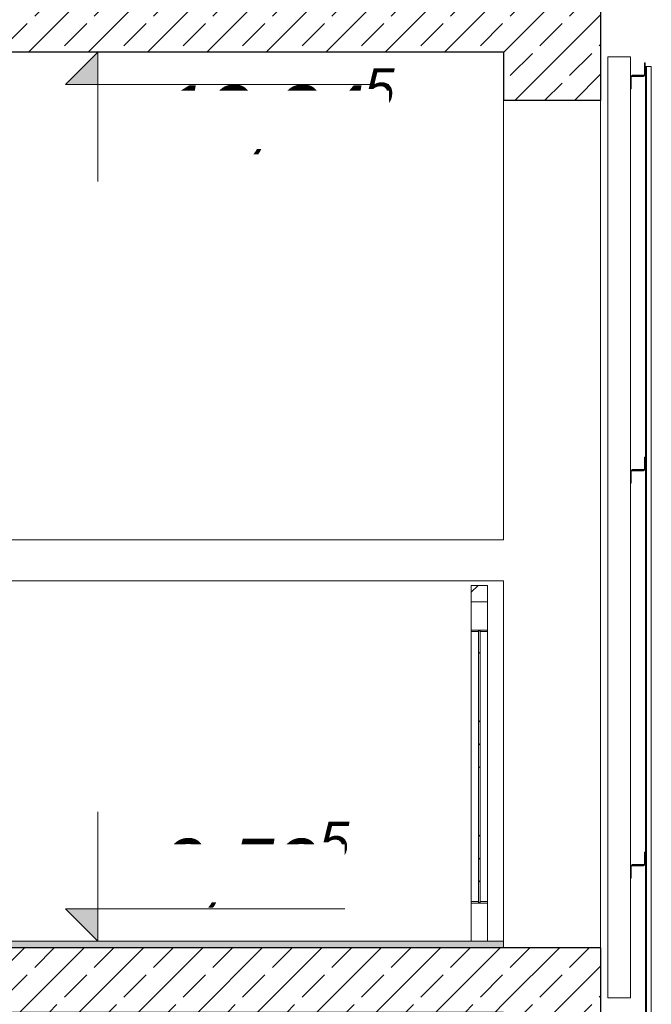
# Model space of a CAD drawing. Header units: centimetres. Extents: x -1103 to 10505, y -997 to 1780.
# Tile 34 of 102: x 1967 to 2163, y 940 to 1244. Entities that reach past the tile are written whole.
import ezdxf

# ---------------------------------------------------------------- set-up
doc = ezdxf.new("R2010")
doc.units = ezdxf.units.CM
doc.header["$LTSCALE"] = 0.1
doc.header["$MEASUREMENT"] = 0
doc.linetypes.add('Wipeout_Contour', pattern=[1000, 0, -1000])
for name, color, linetype in [('2_barierki.K_IR', 7, 'Continuous'), ('2_belki.K_IR', 7, 'Continuous'), ('2_schody.K_IR', 7, 'Continuous'), ('2_słupy.K_IR', 7, 'Continuous'), ('2_ściana dekoracyjna.K_IR', 7, 'Continuous'), ('5_wymiary.K_IR', 7, 'Continuous')]:
    doc.layers.add(name, color=color, linetype=linetype)
doc.styles.add('GENERATED_STYLE_3', font='txt')
pattern_1 = [(45, (0, 0), (-9.19239, 9.19239), []), (45, (-4.596, 4.596), (-9.19239, 9.19239), [9.75, -3.25])]
pattern_2 = [(45, (0, 0), (-15.9099, 15.9099), []), (45, (-5.303, 5.303), (-15.9099, 15.9099), [])]

# ---------------------------------------------------------------- blocks, each defined once
blk = doc.blocks.new('ElemPrzekroju_20_1')
at = {"layer": '2_słupy.K_IR', "color": 252, "linetype": 'Continuous', "lineweight": 0}
for p, q in [((2146.85, 957.5), (2146.85, 1219.5)), ((2116.85, 959.5), (2116.85, 1071))]:
    blk.add_line(p, q, dxfattribs=at)
blk = doc.blocks.new('ElemPrzekroju_23_1')
at = {"layer": '2_schody.K_IR', "linetype": 'Continuous', "lineweight": 0, "true_color": 0x000000}
blk.add_hatch(color=18, dxfattribs=at).paths.add_polyline_path([(1776.85, 959.5), (1776.85, 957.5), (2116.85, 957.5), (2116.85, 959.5)])
at = {"layer": '2_schody.K_IR', "color": 7, "linetype": 'Continuous', "lineweight": 15}
blk.add_line((2116.85, 959.5), (1776.85, 959.5), dxfattribs=at)
at = {"color": 254, "linetype": 'Wipeout_Contour', "lineweight": 0, "ltscale": 8665.856254}
blk.add_wipeout([(1776.85, 957.5), (1776.85, 937.5), (2116.85, 937.5), (2116.85, 957.5)], dxfattribs=at).dxf.layer = '2_schody.K_IR'
at = {"layer": '2_schody.K_IR', "linetype": 'Continuous', "lineweight": 0, "true_color": 0x000000}
h = blk.add_hatch(dxfattribs=at)
h.set_pattern_fill('Beton_zbrojony_0001', color=18, style=0, pattern_type=2)
h.set_pattern_definition(pattern_1)
h.paths.add_polyline_path([(1776.85, 957.5), (1776.85, 937.5), (2116.85, 937.5), (2116.85, 957.5)])
at = {"layer": '2_schody.K_IR', "color": 7, "linetype": 'Continuous', "lineweight": 0}
blk.add_line((2116.85, 959.5), (2116.85, 957.5), dxfattribs=at)
at = {"layer": '2_schody.K_IR', "color": 7, "linetype": 'Continuous', "lineweight": 30}
for p, q in [((2116.85, 957.5), (1776.85, 957.5)), ((2116.85, 937.5), (1776.85, 937.5))]:
    blk.add_line(p, q, dxfattribs=at)
blk = doc.blocks.new('ElemPrzekroju_98_1')
at = {"color": 254, "linetype": 'Wipeout_Contour', "lineweight": 0, "ltscale": 9859.202697}
blk.add_wipeout([(2116.85, 1219.5), (2146.85, 1219.5), (2146.85, 1254.5), (2116.85, 1254.5)], dxfattribs=at).dxf.layer = '2_belki.K_IR'
at = {"layer": '2_belki.K_IR', "linetype": 'Continuous', "lineweight": 0, "true_color": 0x000000}
h = blk.add_hatch(dxfattribs=at)
h.set_pattern_fill('Beton_zbrojony_0001', color=18, style=0, pattern_type=2)
h.set_pattern_definition(pattern_1)
h.paths.add_polyline_path([(2116.85, 1219.5), (2146.85, 1219.5), (2146.85, 1254.5), (2116.85, 1254.5)])
at = {"layer": '2_belki.K_IR', "color": 7, "linetype": 'Continuous', "lineweight": 30}
for p, q in [((2146.85, 1254.5), (2116.85, 1254.5)), ((2146.85, 1254.5), (2146.85, 1219.5)), ((2116.85, 1234.5), (2116.85, 1219.5)), ((2146.85, 1219.5), (2116.85, 1219.5))]:
    blk.add_line(p, q, dxfattribs=at)
blk = doc.blocks.new('ElemPrzekroju_100_1')
at = {"color": 254, "linetype": 'Wipeout_Contour', "lineweight": 0, "ltscale": 9319.821574}
blk.add_wipeout([(2116.85, 922.5), (2146.85, 922.5), (2146.85, 957.5), (2116.85, 957.5)], dxfattribs=at).dxf.layer = '2_belki.K_IR'
at = {"layer": '2_belki.K_IR', "linetype": 'Continuous', "lineweight": 0, "true_color": 0x000000}
h = blk.add_hatch(dxfattribs=at)
h.set_pattern_fill('Beton_zbrojony_0001', color=18, style=0, pattern_type=2)
h.set_pattern_definition(pattern_1)
h.paths.add_polyline_path([(2116.85, 922.5), (2146.85, 922.5), (2146.85, 957.5), (2116.85, 957.5)])
at = {"layer": '2_belki.K_IR', "color": 7, "linetype": 'Continuous', "lineweight": 30}
for p, q in [((2116.85, 957.5), (2116.85, 957.5)), ((2146.85, 957.5), (2116.85, 957.5)), ((2146.85, 957.5), (2146.85, 922.5)), ((2116.85, 937.5), (2116.85, 922.5)), ((2146.85, 922.5), (2116.85, 922.5))]:
    blk.add_line(p, q, dxfattribs=at)
blk = doc.blocks.new('ElemPrzekroju_113_1')
at = {"layer": '2_schody.K_IR', "linetype": 'Continuous', "lineweight": 0, "true_color": 0x000000}
blk.add_hatch(color=18, dxfattribs=at).paths.add_polyline_path([(1746.85, 1256.5), (1746.85, 1254.5), (2116.85, 1254.5), (2116.85, 1256.5)])
at = {"layer": '2_schody.K_IR', "color": 7, "linetype": 'Continuous', "lineweight": 15}
blk.add_line((2116.85, 1256.5), (1746.85, 1256.5), dxfattribs=at)
at = {"color": 254, "linetype": 'Wipeout_Contour', "lineweight": 0, "ltscale": 9200.78542}
blk.add_wipeout([(1746.85, 1254.5), (1746.85, 1234.5), (2116.85, 1234.5), (2116.85, 1254.5)], dxfattribs=at).dxf.layer = '2_schody.K_IR'
at = {"layer": '2_schody.K_IR', "linetype": 'Continuous', "lineweight": 0, "true_color": 0x000000}
h = blk.add_hatch(dxfattribs=at)
h.set_pattern_fill('Beton_zbrojony_0001', color=18, style=0, pattern_type=2)
h.set_pattern_definition(pattern_1)
h.paths.add_polyline_path([(1746.85, 1254.5), (1746.85, 1234.5), (2116.85, 1234.5), (2116.85, 1254.5)])
at = {"layer": '2_schody.K_IR', "color": 7, "linetype": 'Continuous', "lineweight": 0}
blk.add_line((2116.85, 1256.5), (2116.85, 1254.5), dxfattribs=at)
at = {"layer": '2_schody.K_IR', "color": 7, "linetype": 'Continuous', "lineweight": 30}
for p, q in [((2116.85, 1254.5), (1746.85, 1254.5)), ((2116.85, 1234.5), (1776.85, 1234.5))]:
    blk.add_line(p, q, dxfattribs=at)
at = {"layer": '2_schody.K_IR', "color": 7, "linetype": 'Continuous', "lineweight": 0, "flags": 128}
blk.add_lwpolyline([(1746.85, 1256.5), (1746.85, 1254.5), (1746.85, 1234.5)], dxfattribs=at)
blk = doc.blocks.new('ElemPrzekroju_141_1')
at = {"layer": '2_schody.K_IR', "color": 7, "linetype": 'Continuous', "lineweight": 15}
for p, q in [((1951.86, 1234.5), (1951.86, 1216.34)), ((2116.86, 1216.34), (2116.86, 1219.5)), ((1951.86, 1214.49), (1951.86, 1216.34)), ((2116.86, 1216.34), (2116.86, 1214.49)), ((1951.86, 1212.63), (1951.86, 1214.49)), ((1951.86, 1210.78), (1951.86, 1212.63)), ((2116.86, 1214.49), (2116.86, 1212.63)), ((2116.86, 1212.63), (2116.86, 1210.78)), ((1951.86, 1208.92), (1951.86, 1210.78)), ((1951.86, 1207.06), (1951.86, 1208.92)), ((2116.86, 1210.78), (2116.86, 1208.92)), ((2116.86, 1208.92), (2116.86, 1207.06)), ((1951.86, 1205.21), (1951.86, 1207.06)), ((2116.86, 1207.06), (2116.86, 1205.21)), ((1951.86, 1203.35), (1951.86, 1205.21)), ((1951.86, 1201.49), (1951.86, 1203.35)), ((2116.86, 1205.21), (2116.86, 1203.35)), ((2116.86, 1203.35), (2116.86, 1201.49)), ((1951.86, 1199.02), (1951.86, 1201.49)), ((2116.86, 1201.49), (2116.86, 1199.02)), ((1951.86, 1196.54), (1951.86, 1199.02)), ((2116.86, 1199.02), (2116.86, 1196.54)), ((1951.86, 1194.07), (1951.86, 1196.54)), ((1951.86, 1191.59), (1951.86, 1194.07)), ((2116.86, 1196.54), (2116.86, 1194.07)), ((2116.86, 1194.07), (2116.86, 1191.59)), ((1951.86, 1189.12), (1951.86, 1191.59)), ((2116.86, 1191.59), (2116.86, 1189.12)), ((1951.86, 1186.64), (1951.86, 1189.12)), ((2116.86, 1189.12), (2116.86, 1186.64)), ((1951.86, 1184.79), (1951.86, 1186.64)), ((1951.86, 1182.93), (1951.86, 1184.79)), ((2116.86, 1186.64), (2116.86, 1184.79)), ((2116.86, 1184.79), (2116.86, 1182.93)), ((1951.86, 1181.08), (1951.86, 1182.93)), ((2116.86, 1182.93), (2116.86, 1181.08)), ((1951.86, 1179.22), (1951.86, 1181.08)), ((1951.86, 1177.36), (1951.86, 1179.22)), ((2116.86, 1181.08), (2116.86, 1179.22)), ((2116.86, 1179.22), (2116.86, 1177.36)), ((1951.86, 1175.51), (1951.86, 1177.36)), ((1951.86, 1173.65), (1951.86, 1175.51)), ((2116.86, 1177.36), (2116.86, 1175.51)), ((2116.86, 1175.51), (2116.86, 1173.65)), ((1951.86, 1171.79), (1951.86, 1173.65)), ((2116.86, 1173.65), (2116.86, 1171.79)), ((1951.86, 1169.32), (1951.86, 1171.79)), ((1951.86, 1166.84), (1951.86, 1169.32)), ((2116.86, 1171.79), (2116.86, 1169.32)), ((2116.86, 1169.32), (2116.86, 1166.84)), ((1951.86, 1164.37), (1951.86, 1166.84)), ((2116.86, 1166.84), (2116.86, 1164.37)), ((1951.86, 1161.89), (1951.86, 1164.37)), ((2116.86, 1164.37), (2116.86, 1161.89)), ((1951.86, 1159.42), (1951.86, 1161.89)), ((2116.86, 1161.89), (2116.86, 1159.42)), ((1951.86, 1156.94), (1951.86, 1159.42)), ((2116.86, 1159.42), (2116.86, 1156.94)), ((1951.86, 1155.09), (1951.86, 1156.94)), ((1951.86, 1153.23), (1951.86, 1155.09)), ((2116.86, 1156.94), (2116.86, 1155.09)), ((2116.86, 1155.09), (2116.86, 1153.23)), ((1951.86, 1151.38), (1951.86, 1153.23)), ((1951.86, 1149.52), (1951.86, 1151.38)), ((2116.86, 1153.23), (2116.86, 1151.38)), ((2116.86, 1151.38), (2116.86, 1149.52)), ((1951.86, 1147.66), (1951.86, 1149.52)), ((2116.86, 1149.52), (2116.86, 1147.66)), ((1951.86, 1145.81), (1951.86, 1147.66)), ((1951.86, 1143.95), (1951.86, 1145.81)), ((2116.86, 1147.66), (2116.86, 1145.81)), ((2116.86, 1145.81), (2116.86, 1143.95)), ((1951.86, 1142.09), (1951.86, 1143.95)), ((1951.86, 1140.24), (1951.86, 1142.09)), ((2116.86, 1143.95), (2116.86, 1142.09)), ((2116.86, 1142.09), (2116.86, 1140.24)), ((1951.86, 1138.38), (1951.86, 1140.24)), ((2116.86, 1140.24), (2116.86, 1138.38)), ((1951.86, 1136.53), (1951.86, 1138.38)), ((1951.86, 1134.67), (1951.86, 1136.53)), ((2116.86, 1138.38), (2116.86, 1136.53)), ((2116.86, 1136.53), (2116.86, 1134.67)), ((1951.86, 1132.81), (1951.86, 1134.67)), ((1951.86, 1130.96), (1951.86, 1132.81)), ((2116.86, 1134.67), (2116.86, 1132.81)), ((2116.86, 1132.81), (2116.86, 1130.96)), ((1951.86, 1129.1), (1951.86, 1130.96)), ((2116.86, 1130.96), (2116.86, 1129.1)), ((1951.86, 1127.24), (1951.86, 1129.1)), ((1951.86, 1125.39), (1951.86, 1127.24)), ((2116.86, 1129.1), (2116.86, 1127.24)), ((2116.86, 1127.24), (2116.86, 1125.39)), ((1951.86, 1123.53), (1951.86, 1125.39)), ((2116.86, 1125.39), (2116.86, 1123.53)), ((1951.86, 1122.91), (1951.86, 1123.53)), ((1951.86, 1122.29), (1951.86, 1122.91)), ((1951.86, 1121.06), (1951.86, 1122.29)), ((1951.86, 1119.82), (1951.86, 1121.06)), ((2116.86, 1123.53), (2116.86, 1122.91)), ((2116.86, 1122.91), (2116.86, 1122.29)), ((2116.86, 1122.29), (2116.86, 1121.06)), ((2116.86, 1121.06), (2116.86, 1119.82)), ((1951.86, 1118.58), (1951.86, 1119.82)), ((1951.86, 1117.34), (1951.86, 1118.58)), ((2116.86, 1119.82), (2116.86, 1118.58)), ((2116.86, 1118.58), (2116.86, 1117.34)), ((1951.86, 1116.73), (1951.86, 1117.34)), ((1951.86, 1116.11), (1951.86, 1116.73)), ((1951.86, 1114.25), (1951.86, 1116.11)), ((2116.86, 1117.34), (2116.86, 1116.73)), ((2116.86, 1116.73), (2116.86, 1116.11)), ((2116.86, 1116.11), (2116.86, 1114.25)), ((1951.86, 1112.39), (1951.86, 1114.25)), ((1951.86, 1110.54), (1951.86, 1112.39)), ((2116.86, 1114.25), (2116.86, 1112.39)), ((2116.86, 1112.39), (2116.86, 1110.54)), ((1951.86, 1108.68), (1951.86, 1110.54)), ((1951.86, 1108.06), (1951.86, 1108.68)), ((2116.86, 1110.54), (2116.86, 1108.68)), ((2116.86, 1108.68), (2116.86, 1108.06)), ((1951.86, 1107.44), (1951.86, 1108.06)), ((1951.86, 1106.21), (1951.86, 1107.44)), ((1951.86, 1104.97), (1951.86, 1106.21)), ((2116.86, 1108.06), (2116.86, 1107.44)), ((2116.86, 1107.44), (2116.86, 1106.21)), ((2116.86, 1106.21), (2116.86, 1104.97)), ((1951.86, 1103.73), (1951.86, 1104.97)), ((1951.86, 1102.49), (1951.86, 1103.73)), ((1951.86, 1101.88), (1951.86, 1102.49)), ((2116.86, 1104.97), (2116.86, 1103.73)), ((2116.86, 1103.73), (2116.86, 1102.49)), ((2116.86, 1102.49), (2116.86, 1101.88)), ((1951.86, 1101.26), (1951.86, 1101.88)), ((1951.86, 1099.4), (1951.86, 1101.26)), ((1951.86, 1097.54), (1951.86, 1099.4)), ((2116.86, 1101.88), (2116.86, 1101.26)), ((2116.86, 1101.26), (2116.86, 1099.4)), ((2116.86, 1099.4), (2116.86, 1097.54)), ((1951.86, 1095.07), (1951.86, 1097.54)), ((2116.86, 1097.54), (2116.86, 1095.07)), ((1951.86, 1092.59), (1951.86, 1095.07)), ((2116.86, 1095.07), (2116.86, 1092.59)), ((1951.86, 1090.12), (1951.86, 1092.59)), ((1951.86, 1087.64), (1951.86, 1090.12)), ((2116.86, 1092.59), (2116.86, 1090.12)), ((2116.86, 1090.12), (2116.86, 1087.64)), ((1951.86, 1085.17), (1951.86, 1087.64)), ((2116.86, 1087.64), (2116.86, 1085.17)), ((1951.86, 1083.68), (1951.86, 1085.17)), ((2116.86, 1085.17), (2116.86, 1083.68)), ((2116.86, 1083.68), (1951.86, 1083.68))]:
    blk.add_line(p, q, dxfattribs=at)
blk = doc.blocks.new('ElemPrzekroju_219_1')
at = {"layer": '2_schody.K_IR', "color": 7, "linetype": 'Continuous', "lineweight": 15}
blk.add_line((2116.86, 959.5), (2116.86, 957.5), dxfattribs=at)
blk = doc.blocks.new('ElemPrzekroju_242_1')
at = {"layer": '2_belki.K_IR', "color": 7, "linetype": 'Continuous', "lineweight": 0}
blk.add_line((1941.85, 1071), (2116.85, 1071), dxfattribs=at)
blk = doc.blocks.new('ElemPrzekroju_288_1')
at = {"color": 254, "linetype": 'Wipeout_Contour', "lineweight": 0, "ltscale": 14183.1451}
blk.add_wipeout([(2106.86, 1069.5), (2106.86, 1065.91), (2106.86, 1064.5), (2111.86, 1064.5), (2111.86, 1067.98), (2111.86, 1069.5)], dxfattribs=at).dxf.layer = '2_barierki.K_IR'
at = {"layer": '2_barierki.K_IR', "linetype": 'Continuous', "lineweight": 0, "true_color": 0x000000}
h = blk.add_hatch(dxfattribs=at)
h.set_pattern_fill('Stal_0001', color=18, style=0, pattern_type=2)
h.set_pattern_definition(pattern_2)
h.paths.add_polyline_path([(2106.86, 1069.5), (2106.86, 1065.91), (2106.86, 1064.5), (2111.86, 1064.5), (2111.86, 1067.98), (2111.86, 1069.5)])
at = {"layer": '2_barierki.K_IR', "color": 7, "linetype": 'Continuous', "lineweight": 0}
for p, q in [((2111.86, 1069.5), (2106.86, 1069.5)), ((2111.86, 1068.1), (2111.86, 1069.5)), ((2111.86, 1064.5), (2106.86, 1064.5))]:
    blk.add_line(p, q, dxfattribs=at)
at = {"layer": '2_barierki.K_IR', "color": 7, "linetype": 'Continuous', "lineweight": 0, "flags": 128}
for points in [[(2106.86, 1069.5), (2106.86, 1065.91), (2106.86, 1064.5)], [(2111.86, 1069.5), (2111.86, 1067.98), (2111.86, 1064.5)]]:
    blk.add_lwpolyline(points, dxfattribs=at)
blk = doc.blocks.new('ElemPrzekroju_289_1')
at = {"color": 254, "linetype": 'Wipeout_Contour', "lineweight": 0, "ltscale": 13933.934969}
blk.add_wipeout([(2106.86, 971.75), (2106.86, 971.39), (2106.86, 971.25), (2111.86, 971.25), (2111.86, 971.6), (2111.86, 971.75)], dxfattribs=at).dxf.layer = '2_barierki.K_IR'
at = {"layer": '2_barierki.K_IR', "linetype": 'Continuous', "lineweight": 0, "true_color": 0x000000}
h = blk.add_hatch(dxfattribs=at)
h.set_pattern_fill('Stal_0001', color=18, style=0, pattern_type=2)
h.set_pattern_definition(pattern_2)
h.paths.add_polyline_path([(2106.86, 971.75), (2106.86, 971.39), (2106.86, 971.25), (2111.86, 971.25), (2111.86, 971.6), (2111.86, 971.75)])
at = {"layer": '2_barierki.K_IR', "color": 7, "linetype": 'Continuous', "lineweight": 0}
for p, q in [((2111.86, 971.75), (2106.86, 971.75)), ((2111.86, 971.25), (2106.86, 971.25))]:
    blk.add_line(p, q, dxfattribs=at)
at = {"layer": '2_barierki.K_IR', "color": 7, "linetype": 'Continuous', "lineweight": 0, "flags": 128}
for points in [[(2106.86, 971.75), (2106.86, 971.39), (2106.86, 971.25)], [(2111.86, 971.75), (2111.86, 971.6), (2111.86, 971.25)]]:
    blk.add_lwpolyline(points, dxfattribs=at)
blk = doc.blocks.new('ElemPrzekroju_290_1')
at = {"color": 254, "linetype": 'Wipeout_Contour', "lineweight": 0, "ltscale": 14152.178726}
blk.add_wipeout([(2106.86, 1055.75), (2106.86, 1055.39), (2106.86, 1055.25), (2111.86, 1055.25), (2111.86, 1055.6), (2111.86, 1055.75)], dxfattribs=at).dxf.layer = '2_barierki.K_IR'
at = {"layer": '2_barierki.K_IR', "linetype": 'Continuous', "lineweight": 0, "true_color": 0x000000}
h = blk.add_hatch(dxfattribs=at)
h.set_pattern_fill('Stal_0001', color=18, style=0, pattern_type=2)
h.set_pattern_definition(pattern_2)
h.paths.add_polyline_path([(2106.86, 1055.75), (2106.86, 1055.39), (2106.86, 1055.25), (2111.86, 1055.25), (2111.86, 1055.6), (2111.86, 1055.75)])
at = {"layer": '2_barierki.K_IR', "color": 7, "linetype": 'Continuous', "lineweight": 0}
for p, q in [((2111.86, 1055.75), (2106.86, 1055.75)), ((2111.86, 1055.25), (2106.86, 1055.25))]:
    blk.add_line(p, q, dxfattribs=at)
at = {"layer": '2_barierki.K_IR', "color": 7, "linetype": 'Continuous', "lineweight": 0, "flags": 128}
for points in [[(2106.86, 1055.75), (2106.86, 1055.39), (2106.86, 1055.25)], [(2111.86, 1055.75), (2111.86, 1055.6), (2111.86, 1055.25)]]:
    blk.add_lwpolyline(points, dxfattribs=at)
blk = doc.blocks.new('ElemPrzekroju_362_1')
at = {"layer": '2_ściana dekoracyjna.K_IR', "color": 251, "linetype": 'Continuous', "lineweight": 0, "true_color": 0x5f5f5f}
blk.add_line((2162.55, 245), (2162.55, 1230), dxfattribs=at)
at = {"color": 254, "linetype": 'Wipeout_Contour', "lineweight": 0, "ltscale": 9322.56072}
blk.add_wipeout([(2161.02, 245), (2161.02, 1230), (2160.94, 1230), (2160.94, 245)], dxfattribs=at).dxf.layer = '2_ściana dekoracyjna.K_IR'
at = {"layer": '2_ściana dekoracyjna.K_IR', "linetype": 'Continuous', "lineweight": 0, "true_color": 0x000000}
h = blk.add_hatch(dxfattribs=at)
h.set_pattern_fill('Stal_0001', color=18, style=0, pattern_type=2)
h.set_pattern_definition(pattern_2)
h.paths.add_polyline_path([(2161.02, 245), (2161.02, 1230), (2160.94, 1230), (2160.94, 245)])
at = {"layer": '2_ściana dekoracyjna.K_IR', "color": 251, "linetype": 'Continuous', "lineweight": 0, "true_color": 0x5f5f5f}
for p, q in [((2160.77, 245), (2160.77, 1230)), ((2160.77, 1230), (2160.92, 1230)), ((2160.92, 1230), (2160.94, 1230)), ((2161.02, 1230), (2161.27, 1230)), ((2161.27, 1230), (2161.68, 1230)), ((2161.68, 1230), (2162.15, 1230)), ((2162.15, 1230), (2162.45, 1230)), ((2162.45, 1230), (2162.55, 1230))]:
    blk.add_line(p, q, dxfattribs=at)
at = {"layer": '2_ściana dekoracyjna.K_IR', "color": 7, "linetype": 'Continuous', "lineweight": 0}
for p, q in [((2160.94, 1230), (2160.94, 245)), ((2161.02, 1230), (2160.94, 1230)), ((2161.02, 1230), (2161.02, 245))]:
    blk.add_line(p, q, dxfattribs=at)
blk = doc.blocks.new('ElemPrzekroju_379_1')
at = {"layer": '2_słupy.K_IR', "color": 252, "linetype": 'Continuous', "lineweight": 0}
for p, q in [((2149.15, 1233), (2156.15, 1233)), ((2149.15, 942), (2149.15, 1233)), ((2156.15, 1227.16), (2156.15, 1233)), ((2156.15, 1105.16), (2156.15, 1223.16)), ((2156.15, 983.06), (2156.15, 1101.16)), ((2156.15, 942), (2156.15, 979.06)), ((2149.15, 942), (2156.15, 942))]:
    blk.add_line(p, q, dxfattribs=at)
blk = doc.blocks.new('ElemPrzekroju_391_1')
at = {"color": 254, "linetype": 'Wipeout_Contour', "lineweight": 0, "ltscale": 16594.149105}
blk.add_wipeout([(2156.65, 983.06), (2156.15, 983.06), (2156.15, 979.06), (2156.35, 979.06), (2156.35, 982.86), (2160.15, 982.86), (2160.15, 983.06)], dxfattribs=at).dxf.layer = '2_belki.K_IR'
at = {"layer": '2_belki.K_IR', "linetype": 'Continuous', "lineweight": 0, "true_color": 0x000000}
h = blk.add_hatch(dxfattribs=at)
h.set_pattern_fill('Stal_0001', color=18, style=0, pattern_type=2)
h.set_pattern_definition(pattern_2)
h.paths.add_polyline_path([(2156.65, 983.06), (2156.15, 983.06), (2156.15, 979.06), (2156.35, 979.06), (2156.35, 982.86), (2160.15, 982.86), (2160.15, 983.06)])
at = {"layer": '2_belki.K_IR', "color": 7, "linetype": 'Continuous', "lineweight": 15}
blk.add_line((2156.35, 979.06), (2156.15, 979.06), dxfattribs=at)
at = {"color": 254, "linetype": 'Wipeout_Contour', "lineweight": 0, "ltscale": 16610.09905}
blk.add_wipeout([(2160.45, 983.26), (2156.65, 983.26), (2156.65, 983.06), (2160.15, 983.06), (2160.65, 983.06), (2160.65, 987.06), (2160.45, 987.06)], dxfattribs=at).dxf.layer = '2_belki.K_IR'
at = {"layer": '2_belki.K_IR', "linetype": 'Continuous', "lineweight": 0, "true_color": 0x000000}
h = blk.add_hatch(dxfattribs=at)
h.set_pattern_fill('Stal_0001', color=18, style=0, pattern_type=2)
h.set_pattern_definition(pattern_2)
h.paths.add_polyline_path([(2160.45, 983.26), (2156.65, 983.26), (2156.65, 983.06), (2160.15, 983.06), (2160.65, 983.06), (2160.65, 987.06), (2160.45, 987.06)])
at = {"layer": '2_belki.K_IR', "color": 7, "linetype": 'Continuous', "lineweight": 15}
for p, q in [((2160.45, 987.06), (2160.45, 983.26)), ((2160.65, 987.06), (2160.45, 987.06)), ((2160.65, 987.06), (2160.65, 983.06)), ((2156.15, 983.06), (2156.15, 979.06)), ((2156.65, 983.06), (2156.15, 983.06)), ((2156.35, 982.86), (2156.35, 979.06)), ((2160.15, 982.86), (2156.35, 982.86)), ((2156.65, 983.26), (2156.65, 983.06)), ((2160.45, 983.26), (2156.65, 983.26)), ((2160.15, 983.06), (2156.65, 983.06)), ((2160.15, 983.06), (2160.15, 982.86)), ((2160.65, 983.06), (2160.15, 983.06))]:
    blk.add_line(p, q, dxfattribs=at)
blk = doc.blocks.new('ElemPrzekroju_392_1')
at = {"color": 254, "linetype": 'Wipeout_Contour', "lineweight": 0, "ltscale": 16966.066057}
blk.add_wipeout([(2156.65, 1105.16), (2156.15, 1105.16), (2156.15, 1101.16), (2156.35, 1101.16), (2156.35, 1104.96), (2160.15, 1104.96), (2160.15, 1105.16)], dxfattribs=at).dxf.layer = '2_belki.K_IR'
at = {"layer": '2_belki.K_IR', "linetype": 'Continuous', "lineweight": 0, "true_color": 0x000000}
h = blk.add_hatch(dxfattribs=at)
h.set_pattern_fill('Stal_0001', color=18, style=0, pattern_type=2)
h.set_pattern_definition(pattern_2)
h.paths.add_polyline_path([(2156.65, 1105.16), (2156.15, 1105.16), (2156.15, 1101.16), (2156.35, 1101.16), (2156.35, 1104.96), (2160.15, 1104.96), (2160.15, 1105.16)])
at = {"layer": '2_belki.K_IR', "color": 7, "linetype": 'Continuous', "lineweight": 15}
blk.add_line((2156.35, 1101.16), (2156.15, 1101.16), dxfattribs=at)
at = {"color": 254, "linetype": 'Wipeout_Contour', "lineweight": 0, "ltscale": 16982.3713}
blk.add_wipeout([(2160.45, 1105.36), (2156.65, 1105.36), (2156.65, 1105.16), (2160.15, 1105.16), (2160.65, 1105.16), (2160.65, 1109.16), (2160.45, 1109.16)], dxfattribs=at).dxf.layer = '2_belki.K_IR'
at = {"layer": '2_belki.K_IR', "linetype": 'Continuous', "lineweight": 0, "true_color": 0x000000}
h = blk.add_hatch(dxfattribs=at)
h.set_pattern_fill('Stal_0001', color=18, style=0, pattern_type=2)
h.set_pattern_definition(pattern_2)
h.paths.add_polyline_path([(2160.45, 1105.36), (2156.65, 1105.36), (2156.65, 1105.16), (2160.15, 1105.16), (2160.65, 1105.16), (2160.65, 1109.16), (2160.45, 1109.16)])
at = {"layer": '2_belki.K_IR', "color": 7, "linetype": 'Continuous', "lineweight": 15}
for p, q in [((2160.45, 1109.16), (2160.45, 1105.36)), ((2160.65, 1109.16), (2160.45, 1109.16)), ((2160.65, 1109.16), (2160.65, 1105.16)), ((2156.65, 1105.36), (2156.65, 1105.16)), ((2160.45, 1105.36), (2156.65, 1105.36)), ((2156.15, 1105.16), (2156.15, 1101.16)), ((2156.65, 1105.16), (2156.15, 1105.16)), ((2156.35, 1104.96), (2156.35, 1101.16)), ((2160.15, 1104.96), (2156.35, 1104.96)), ((2160.15, 1105.16), (2156.65, 1105.16)), ((2160.15, 1105.16), (2160.15, 1104.96)), ((2160.65, 1105.16), (2160.15, 1105.16))]:
    blk.add_line(p, q, dxfattribs=at)
blk = doc.blocks.new('ElemPrzekroju_393_1')
at = {"color": 254, "linetype": 'Wipeout_Contour', "lineweight": 0, "ltscale": 17371.759215}
blk.add_wipeout([(2156.65, 1227.16), (2156.15, 1227.16), (2156.15, 1223.16), (2156.35, 1223.16), (2156.35, 1226.96), (2160.15, 1226.96), (2160.15, 1227.16)], dxfattribs=at).dxf.layer = '2_belki.K_IR'
at = {"layer": '2_belki.K_IR', "linetype": 'Continuous', "lineweight": 0, "true_color": 0x000000}
h = blk.add_hatch(dxfattribs=at)
h.set_pattern_fill('Stal_0001', color=18, style=0, pattern_type=2)
h.set_pattern_definition(pattern_2)
h.paths.add_polyline_path([(2156.65, 1227.16), (2156.15, 1227.16), (2156.15, 1223.16), (2156.35, 1223.16), (2156.35, 1226.96), (2160.15, 1226.96), (2160.15, 1227.16)])
at = {"layer": '2_belki.K_IR', "color": 7, "linetype": 'Continuous', "lineweight": 15}
blk.add_line((2156.35, 1223.16), (2156.15, 1223.16), dxfattribs=at)
at = {"color": 254, "linetype": 'Wipeout_Contour', "lineweight": 0, "ltscale": 17388.371626}
blk.add_wipeout([(2160.45, 1227.36), (2156.65, 1227.36), (2156.65, 1227.16), (2160.15, 1227.16), (2160.65, 1227.16), (2160.65, 1231.16), (2160.45, 1231.16)], dxfattribs=at).dxf.layer = '2_belki.K_IR'
at = {"layer": '2_belki.K_IR', "linetype": 'Continuous', "lineweight": 0, "true_color": 0x000000}
h = blk.add_hatch(dxfattribs=at)
h.set_pattern_fill('Stal_0001', color=18, style=0, pattern_type=2)
h.set_pattern_definition(pattern_2)
h.paths.add_polyline_path([(2160.45, 1227.36), (2156.65, 1227.36), (2156.65, 1227.16), (2160.15, 1227.16), (2160.65, 1227.16), (2160.65, 1231.16), (2160.45, 1231.16)])
at = {"layer": '2_belki.K_IR', "color": 7, "linetype": 'Continuous', "lineweight": 15}
for p, q in [((2160.45, 1231.16), (2160.45, 1227.36)), ((2160.65, 1231.16), (2160.45, 1231.16)), ((2160.65, 1231.16), (2160.65, 1227.16)), ((2156.15, 1227.16), (2156.15, 1223.16)), ((2156.65, 1227.16), (2156.15, 1227.16)), ((2156.65, 1227.36), (2156.65, 1227.16)), ((2160.45, 1227.36), (2156.65, 1227.36)), ((2160.15, 1227.16), (2156.65, 1227.16)), ((2160.15, 1227.16), (2160.15, 1226.96)), ((2160.65, 1227.16), (2160.15, 1227.16)), ((2156.35, 1226.96), (2156.35, 1223.16)), ((2160.15, 1226.96), (2156.35, 1226.96))]:
    blk.add_line(p, q, dxfattribs=at)
blk = doc.blocks.new('ElemPrzekroju_595_1')
at = {"layer": '2_barierki.K_IR', "color": 7, "linetype": 'Continuous', "lineweight": 0}
for p, q in [((2106.86, 1055.75), (2106.86, 1064.5)), ((2111.86, 1064.5), (2111.86, 1064.5)), ((2111.86, 1055.75), (2111.86, 1064.5)), ((2106.86, 971.75), (2106.86, 1055.25)), ((2111.86, 971.75), (2111.86, 1055.25)), ((2106.86, 959.5), (2106.86, 971.25)), ((2111.86, 959.5), (2111.86, 971.25))]:
    blk.add_line(p, q, dxfattribs=at)
blk = doc.blocks.new('ElemPrzekroju_597_1')
at = {"color": 254, "linetype": 'Wipeout_Contour', "lineweight": 0, "ltscale": 9362.032896}
blk.add_wipeout([(2109.61, 971.5), (2109.61, 1055.5), (2109.11, 1055.5), (2109.11, 971.5)], dxfattribs=at).dxf.layer = '2_barierki.K_IR'
at = {"layer": '2_barierki.K_IR', "linetype": 'Continuous', "lineweight": 0, "true_color": 0x000000}
h = blk.add_hatch(dxfattribs=at)
h.set_pattern_fill('Aluminium_0001', color=18, style=0, pattern_type=2)
h.set_pattern_definition([(45, (0, 0), (-17.67767, 17.67767), []), (45, (-3.536, 3.536), (-17.67767, 17.67767), []), (45, (-7.07, 7.07), (-17.67767, 17.67767), [])])
h.paths.add_polyline_path([(2109.61, 971.5), (2109.61, 1055.5), (2109.11, 1055.5), (2109.11, 971.5)])
at = {"layer": '2_barierki.K_IR', "color": 7, "linetype": 'Continuous', "lineweight": 0}
for p, q in [((2109.11, 1055.5), (2109.11, 971.5)), ((2109.61, 1055.5), (2109.11, 1055.5)), ((2109.61, 1055.5), (2109.61, 971.5)), ((2109.61, 971.5), (2109.11, 971.5))]:
    blk.add_line(p, q, dxfattribs=at)
blk = doc.blocks.new('ElemPrzekroju_599_1')
at = {"layer": '2_barierki.K_IR', "color": 7, "linetype": 'Continuous', "lineweight": 0}
for p, q in [((2111.86, 1055.75), (2111.86, 1068.1)), ((2111.86, 1055.5), (2111.86, 1055.75)), ((2111.86, 971.75), (2111.86, 1055.5)), ((2111.86, 971.5), (2111.86, 971.75)), ((2111.86, 959.5), (2111.86, 971.5))]:
    blk.add_line(p, q, dxfattribs=at)
blk = doc.blocks.new('Wymiary_5_1', base_point=(1991.3, 637.5))
at = {"layer": '5_wymiary.K_IR', "linetype": 'Continuous', "lineweight": 0}
for points in [[(1991.3, 1234.5), (1981.3, 1224.5), (1991.3, 1224.5)], [(1991.3, 959.5), (1991.3, 969.5), (1981.3, 969.5)]]:
    blk.add_hatch(color=1, dxfattribs=at).paths.add_polyline_path(points)
at = {"layer": '5_wymiary.K_IR', "color": 1, "linetype": 'Continuous', "lineweight": 0}
for p, q in [((1991.3, 1234.5), (1981.3, 1224.5)), ((1991.3, 1234.5), (1983.8, 1234.5)), ((1991.3, 1234.5), (1998.8, 1234.5)), ((1991.3, 1234.5), (1991.3, 1194.5)), ((1981.3, 1224.5), (1991.3, 1224.5)), ((1991.3, 1224.5), (2081.35, 1224.5)), ((1991.3, 959.5), (1991.3, 999.5)), ((1991.3, 959.5), (1981.3, 969.5)), ((1981.3, 969.5), (1991.3, 969.5)), ((1991.3, 969.5), (2067.69, 969.5)), ((1991.3, 959.5), (1983.8, 959.5)), ((1991.3, 959.5), (1998.8, 959.5))]:
    blk.add_line(p, q, dxfattribs=at)
at = {"layer": '5_wymiary.K_IR', "color": 1, "lineweight": 0, "char_height": 18, "attachment_point": 7, "style": 'GENERATED_STYLE_3'}
for s, insert in [('\\A1;{\\pql;\\fArial|b0|i1|c238|p38;+12,34\\fArial|b0|i1|c238|p38;\\A1{\\H.66x;\\S5^  ;}}', (1996.3, 1200.95)), ('\\A1;{\\pql;\\fArial|b0|i1|c238|p38;+9,59\\fArial|b0|i1|c238|p38;\\A1{\\H.66x;\\S5^  ;}}', (1996.3, 967.95)), ('\\A1;{\\pql;\\fArial|b0|i1|c238|p38;+9,37\\fArial|b0|i1|c238|p38;\\A1{\\H.66x;\\S5^  ;}}', (1996.3, 903.95))]:
    blk.add_mtext(s, dxfattribs=dict(at, insert=insert))
at = {"color": 254, "linetype": 'Wipeout_Contour', "lineweight": 0, "ltscale": 9490.960547}
blk.add_wipeout([(1996.3, 1204.5), (2081.35, 1204.5), (2081.35, 1222.5), (1996.3, 1222.5)], dxfattribs=at).dxf.layer = '5_wymiary.K_IR'
at = {"color": 254, "linetype": 'Wipeout_Contour', "lineweight": 0, "ltscale": 9025.00497}
blk.add_wipeout([(1996.3, 971.5), (2067.69, 971.5), (2067.69, 989.5), (1996.3, 989.5)], dxfattribs=at).dxf.layer = '5_wymiary.K_IR'

msp = doc.modelspace()

# ---------------------------------------------------------------- block references
at = {"layer": '2_barierki.K_IR', "lineweight": 0}
for name in ['ElemPrzekroju_290_1', 'ElemPrzekroju_289_1']:
    msp.add_blockref(name, (0, 0), dxfattribs=at)
at = {"layer": '2_belki.K_IR', "lineweight": 0}
msp.add_blockref('ElemPrzekroju_242_1', (0, 0), dxfattribs=at)
at = {"layer": '2_słupy.K_IR', "lineweight": 0}
for name in ['ElemPrzekroju_379_1', 'ElemPrzekroju_20_1']:
    msp.add_blockref(name, (0, 0), dxfattribs=at)
at = {"layer": '2_ściana dekoracyjna.K_IR', "lineweight": 0}
msp.add_blockref('ElemPrzekroju_362_1', (0, 0), dxfattribs=at)

# ---------------------------------------------------------------- next in the draw order: block references
at = {"layer": '2_barierki.K_IR', "lineweight": 0}
msp.add_blockref('ElemPrzekroju_288_1', (0, 0), dxfattribs=at)
at = {"layer": '2_belki.K_IR', "lineweight": 0}
for name in ['ElemPrzekroju_98_1', 'ElemPrzekroju_393_1', 'ElemPrzekroju_392_1', 'ElemPrzekroju_391_1']:
    msp.add_blockref(name, (0, 0), dxfattribs=at)
at = {"layer": '2_schody.K_IR', "lineweight": 0}
msp.add_blockref('ElemPrzekroju_23_1', (0, 0), dxfattribs=at)

# ---------------------------------------------------------------- next in the draw order: block references
at = {"layer": '2_barierki.K_IR', "lineweight": 0}
for name in ['ElemPrzekroju_599_1', 'ElemPrzekroju_595_1']:
    msp.add_blockref(name, (0, 0), dxfattribs=at)
at = {"layer": '2_belki.K_IR', "lineweight": 0}
msp.add_blockref('ElemPrzekroju_100_1', (0, 0), dxfattribs=at)
at = {"layer": '2_schody.K_IR', "lineweight": 0}
msp.add_blockref('ElemPrzekroju_113_1', (0, 0), dxfattribs=at)

# ---------------------------------------------------------------- next in the draw order: block references
at = {"layer": '2_barierki.K_IR', "lineweight": 0}
msp.add_blockref('ElemPrzekroju_597_1', (0, 0), dxfattribs=at)
at = {"layer": '2_schody.K_IR', "lineweight": 0}
for name in ['ElemPrzekroju_141_1', 'ElemPrzekroju_219_1']:
    msp.add_blockref(name, (0, 0), dxfattribs=at)

# ---------------------------------------------------------------- next in the draw order: block references
at = {"layer": '5_wymiary.K_IR', "color": 1, "linetype": 'Continuous', "lineweight": 0}
msp.add_blockref('Wymiary_5_1', (1991.3, 637.5), dxfattribs=at)

doc.saveas('drawing.dxf')
